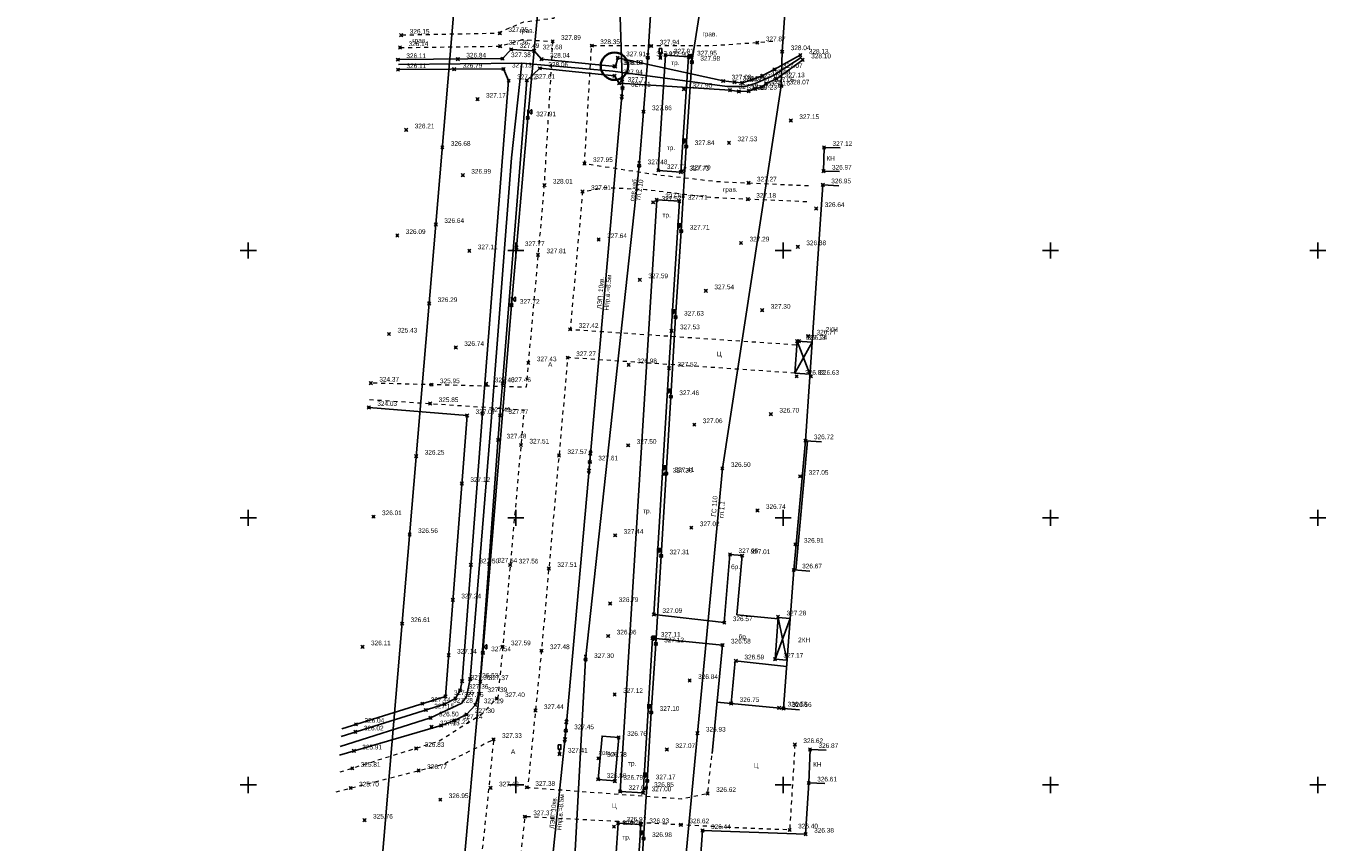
# Model space of a CAD drawing. Header units: metres. Extents: x 707528 to 709248, y 4308395 to 4311045.
# Tile 51 of 104: x 708137 to 708380, y 4309485 to 4309637. Entities that reach past the tile are written whole.
import ezdxf

# ---------------------------------------------------------------- set-up
doc = ezdxf.new("R2010")
doc.units = ezdxf.units.M
doc.header["$LTSCALE"] = 0.5
doc.header["$PDMODE"] = 35
doc.header["$PDSIZE"] = 0.3
doc.linetypes.add('Auto_Street_NotBorder_Line_m1', pattern=[3, 1.5, -1.5])
doc.linetypes.add('ДОРОГИ_СТРОЯЩ', pattern=[9, 8, -1])
for name, color, linetype in [('(001) Сетка', 92, 'Continuous'), ('(004) Точки рельефа', 7, 'Continuous'), ('(007) Здания', 7, 'Continuous'), ('(013) Газ', 30, 'ИК_Газопровод -------г--------'), ('(016) Кабель', 1, 'Continuous'), ('(019) Связь', 3, 'ИК_КАБ_СВЯЗИ'), ('(022) Возд. Линии', 7, 'Continuous'), ('(025) Дорога', 7, 'Continuous'), ('(026) Д_знаки', 7, 'Continuous'), ('(027) Гидрография', 7, 'Continuous'), ('(040) Ограда', 7, 'Continuous')]:
    doc.layers.add(name, color=color, linetype=linetype)
doc.layers.add('AUTO#_ROADS_EXIST_L', color=7, linetype='Continuous', lineweight=15, true_color=0x000000)
doc.styles.add('BM-431', font='txt')
doc.styles.add('D-431', font='txt')
doc.styles.add('P-131', font='txt')
doc.styles.add('S', font='txtwr', dxfattribs={"oblique": 15})
doc.styles.get("Standard").update_dxf_attribs({"font": 'txt.shx'})
doc.linetypes.add('GAZ_VOZDUSH', pattern='A,1,-2,["~",Standard,S=3,R=0,X=-1.5,Y=-1.5],-1,10', length=14)
doc.linetypes.add('ИК_Газопровод -------г--------', pattern='A,9,-0.6,["Г",Standard,S=1.2,R=0,X=0,Y=-0.6],-1.2', length=10.8)
doc.linetypes.add('ИК_КАБ_СВЯЗИ', pattern='A,4,["o",Standard,S=0.5,R=0,X=0,Y=-0.125],4,-2', length=10)
doc.linetypes.add('ИК_Э_КАБ_ВН', pattern='A,8,-2,["<<",Standard,S=1,R=0,X=0,Y=-0.5],8,[">>",Standard,S=1,R=0,X=-1,Y=-0.5],-2', length=20)
doc.linetypes.add('ИК_Э_КАБ_НН', pattern='A,8,-2,["<",Standard,S=1,R=0,X=0,Y=-0.5],8,[">",Standard,S=1,R=0,X=-0.5,Y=-0.5],-2', length=20)
doc.linetypes.add('ОГРАДА_ГЛИН', pattern='A,4,["|",Standard,S=0.8,R=0,X=0,Y=-0.8],0.5,["|",Standard,S=0.8,R=0,X=0,Y=-0.8],3.5', length=8)
doc.linetypes.add('ОГРАДА_М_1М', pattern='A,2.5,["о",Standard,S=1,R=0,X=0,Y=-0.35],0.5,["0",Standard,S=0.5,R=0,X=-0.3,Y=-0.25],2.5', length=5.5)

# ---------------------------------------------------------------- blocks, each defined once
blk = doc.blocks.new('f')
at = {"layer": '(022) Возд. Линии'}
for points in [[(0, 0.25), (0, 1.5)], [(0, 1.4), (0.75, 1.4)]]:
    blk.add_lwpolyline(points, dxfattribs=at)
blk.add_lwpolyline([(0.4875, 0.65), (0.4875, 0.65, 0.41421356), (0.65, 0.8125), (0.65, 1.4), (0.325, 1.4), (0.325, 0.8125, 0.41421356)], format="xyb", close=True, dxfattribs=at)
blk.add_circle((0, 0), 0.25, dxfattribs=at)
blk = doc.blocks.new('I02063')
at = {"linetype": 'Continuous'}
blk.add_lwpolyline([(-0.5, 3.5), (-0.5, 1.8), (0.5, 1.8), (0.5, 3.5)], close=True, dxfattribs=at)
blk.add_lwpolyline([(0.5, 0), (0, 0), (0, 1.8)], dxfattribs=at)
at = {"color": 4, "style": 'S', "oblique": 15}
blk.add_attdef('Z', (1.280972, -0.066143), '', height=2, dxfattribs=at)
blk = doc.blocks.new('*X145')
at = {"color": 0}
for p, q in [((9.5, 5.08), (10.49, 5.08)), ((9.5, 5.07), (10.49, 5.07)), ((9.5, 5.06), (10.49, 5.06)), ((9.5, 5.05), (10.49, 5.05)), ((9.5, 5.04), (10.49, 5.04)), ((9.5, 5.03), (10.49, 5.03)), ((9.5, 5.02), (10.5, 5.02)), ((9.5, 5.01), (10.5, 5.01)), ((9.5, 5), (10.5, 5)), ((9.5, 4.99), (10.5, 4.99)), ((9.5, 4.98), (10.5, 4.98)), ((9.5, 4.97), (10.5, 4.97)), ((9.5, 4.96), (10.49, 4.96)), ((9.5, 4.95), (10.49, 4.95)), ((9.5, 4.94), (10.49, 4.94)), ((9.5, 4.93), (10.49, 4.93)), ((9.5, 4.92), (10.49, 4.92)), ((9.5, 4.91), (10.49, 4.91)), ((9.5, 4.9), (10.49, 4.9)), ((9.51, 5.12), (10.48, 5.12)), ((9.51, 5.11), (10.48, 5.11)), ((9.51, 5.1), (10.48, 5.1)), ((9.51, 5.09), (10.49, 5.09)), ((9.51, 4.89), (10.49, 4.89)), ((9.51, 4.88), (10.48, 4.88)), ((9.51, 4.87), (10.48, 4.87)), ((9.52, 5.16), (10.47, 5.16)), ((9.52, 5.15), (10.47, 5.15)), ((9.52, 5.14), (10.47, 5.14)), ((9.52, 5.13), (10.48, 5.13)), ((9.53, 5.18), (10.46, 5.18)), ((9.53, 5.17), (10.46, 5.17)), ((9.54, 5.2), (10.45, 5.2)), ((9.54, 5.19), (10.46, 5.19)), ((9.55, 5.22), (10.44, 5.22)), ((9.55, 5.21), (10.45, 5.21)), ((9.56, 5.24), (10.43, 5.24)), ((9.56, 5.23), (10.44, 5.23)), ((9.57, 5.26), (10.42, 5.26)), ((9.57, 5.25), (10.43, 5.25)), ((9.58, 5.27), (10.41, 5.27)), ((9.59, 5.29), (10.4, 5.29)), ((9.59, 5.28), (10.41, 5.28)), ((9.6, 5.3), (10.39, 5.3)), ((9.61, 5.31), (10.38, 5.31)), ((9.62, 5.32), (10.37, 5.32)), ((9.63, 5.33), (10.37, 5.33)), ((9.64, 5.34), (10.36, 5.34)), ((9.65, 5.35), (10.35, 5.35)), ((9.66, 5.36), (10.34, 5.36)), ((9.67, 5.37), (10.32, 5.37)), ((9.68, 5.38), (10.31, 5.38)), ((9.69, 5.39), (10.3, 5.39)), ((9.71, 5.4), (10.29, 5.4)), ((9.72, 5.41), (10.27, 5.41)), ((9.74, 5.42), (10.26, 5.42)), ((9.75, 5.43), (10.24, 5.43)), ((9.77, 5.44), (10.22, 5.44)), ((9.79, 5.45), (10.2, 5.45)), ((9.82, 5.46), (10.18, 5.46)), ((9.85, 5.47), (10.15, 5.47)), ((9.88, 5.48), (10.11, 5.48)), ((9.94, 5.49), (10.05, 5.49)), ((9.51, 4.86), (10.48, 4.86)), ((9.52, 4.85), (10.48, 4.85)), ((9.52, 4.84), (10.47, 4.84)), ((9.52, 4.83), (10.47, 4.83)), ((9.53, 4.82), (10.47, 4.82)), ((9.53, 4.81), (10.46, 4.81)), ((9.53, 4.8), (10.46, 4.8)), ((9.54, 4.79), (10.45, 4.79)), ((9.54, 4.78), (10.45, 4.78)), ((9.55, 4.77), (10.44, 4.77)), ((9.55, 4.76), (10.44, 4.76)), ((9.56, 4.75), (10.43, 4.75)), ((9.56, 4.74), (10.43, 4.74)), ((9.57, 4.73), (10.42, 4.73)), ((9.58, 4.72), (10.41, 4.72)), ((9.58, 4.71), (10.41, 4.71)), ((9.59, 4.7), (10.4, 4.7)), ((9.6, 4.69), (10.39, 4.69)), ((9.61, 4.68), (10.39, 4.68)), ((9.61, 4.67), (10.38, 4.67)), ((9.62, 4.66), (10.37, 4.66)), ((9.63, 4.65), (10.36, 4.65)), ((9.64, 4.64), (10.35, 4.64)), ((9.65, 4.63), (10.34, 4.63)), ((9.66, 4.62), (10.33, 4.62)), ((9.67, 4.61), (10.32, 4.61)), ((9.69, 4.6), (10.31, 4.6)), ((9.7, 4.59), (10.29, 4.59)), ((9.71, 4.58), (10.28, 4.58)), ((9.73, 4.57), (10.26, 4.57)), ((9.75, 4.56), (10.25, 4.56)), ((9.76, 4.55), (10.23, 4.55)), ((9.78, 4.54), (10.21, 4.54)), ((9.81, 4.53), (10.18, 4.53)), ((9.83, 4.52), (10.16, 4.52)), ((9.87, 4.51), (10.12, 4.51)), ((9.91, 4.5), (10.08, 4.5))]:
    blk.add_line(p, q, dxfattribs=at)
blk = doc.blocks.new('I01070')
at = {"color": 0}
blk.add_circle((0.05, 0.03), 0.5, dxfattribs=at)
blk.add_blockref('*X145', (-9.95, -4.96), dxfattribs=at)
blk = doc.blocks.new('I0195')
at = {"layer": '(016) Кабель', "color": 0, "linetype": 'ИК_Э_КАБ_ВН'}
for p, q in [((-0.275, 0.74), (0.225, 0.74)), ((-0.025, 0.24), (-0.025, 0.74))]:
    blk.add_line(p, q, dxfattribs=at)
at = {"layer": '(016) Кабель', "color": 0, "linetype": 'ИК_Э_КАБ_ВН', "xscale": 0.5, "yscale": 0.5, "zscale": 0.5}
blk.add_blockref('I01070', (-0.025, -0.01), dxfattribs=at)
blk = doc.blocks.new('strela1')
at = {"layer": '(022) Возд. Линии'}
for p, q in [((-2, 0), (-1.5, 0.25)), ((0, 0), (-2, 0)), ((-2, 0), (-1.5, -0.25)), ((-1.5, 0), (-1, 0.25)), ((-1.5, 0), (-1, -0.25))]:
    blk.add_line(p, q, dxfattribs=at)
blk = doc.blocks.new('strela2')
at = {"layer": '(022) Возд. Линии'}
for p, q in [((0, 0), (2, 0)), ((1.5, 0), (1, 0.25)), ((1.5, 0), (1, -0.25)), ((2, 0), (1.5, 0.25)), ((2, 0), (1.5, -0.25))]:
    blk.add_line(p, q, dxfattribs=at)
blk = doc.blocks.new('STOLB')
at = {"layer": '(022) Возд. Линии'}
blk.add_circle((0, 0), 0.25, dxfattribs=at)
blk = doc.blocks.new('U1111')
for p, q in [((0, 0.05), (0.1, 0.05)), ((0, -0.05), (0, 0.05)), ((0.1, 0.45), (0.1, 2.95)), ((0.1, 2.2), (0.85, 2.2)), ((0.1, 0.05), (0.1, -0.05)), ((1.28934, 2.95), (0.85, 2.51066)), ((0.85, 2.51066), (0.85, 1.88934)), ((0.85, 1.88934), (1.28934, 1.45)), ((1.6, 2.95), (1.28934, 2.95)), ((1.28934, 1.45), (1.6, 1.45)), ((1.6, 2.95), (1.6, 1.45)), ((0.1, -0.05), (0, -0.05))]:
    blk.add_line(p, q)
blk.add_lwpolyline([(0.55, 0), (0.3, 0.433013), (-0.2, 0.433013), (-0.45, 0), (-0.2, -0.433013), (0.3, -0.433013)], close=True)
at = {"color": 4, "style": 'S', "oblique": 15}
blk.add_attdef('Z', (1.142936, -1.391276), '', height=2, dxfattribs=at)
blk = doc.blocks.new('Setka')
at = {"layer": '(001) Сетка'}
for p, q in [((-1.5, 0), (1.5, 0)), ((0, 1.5), (0, -1.5))]:
    blk.add_line(p, q, dxfattribs=at)

msp = doc.modelspace()

# ---------------------------------------------------------------- linework, layer by layer
at = {"layer": '(007) Здания', "flags": 128}
for points, elevation in [([(708289.11, 4309614.44), (708286.11, 4309614.5), (708286.01, 4309610.07), (708289.01, 4309610.01)], 326.68), ([(708288.87, 4309607.3), (708285.87, 4309607.51), (708282.64, 4309559.64), (708285.63, 4309559.43)], 326.26), ([(708280.64, 4309572.28), (708283.88, 4309578.05)], 326.26), ([(708281.08, 4309578.26), (708283.48, 4309572.07)], 326.26), ([(708283.42, 4309535.24), (708280.43, 4309535.46), (708278.51, 4309509.55), (708281.5, 4309509.32)], 326.26), ([(708277.51, 4309526.56), (708279.18, 4309518.59)], 326.26), ([(708276.94, 4309518.76), (708279.76, 4309526.39)], 326.26), ([(708286.48, 4309501.76), (708283.49, 4309501.87), (708283.24, 4309495.61), (708286.24, 4309495.49)], 326.28)]:
    msp.add_lwpolyline(points, dxfattribs=dict(at, elevation=elevation))
at = {"layer": '(007) Здания', "elevation": 326.26}
for points in [[(708283.88, 4309578.05), (708281.08, 4309578.26), (708280.64, 4309572.28), (708283.48, 4309572.07)], [(708279.18, 4309518.59), (708276.94, 4309518.76), (708277.51, 4309526.56), (708279.76, 4309526.39)]]:
    msp.add_lwpolyline(points, dxfattribs=at)
at = {"layer": '(013) Газ', "linetype": 'GAZ_VOZDUSH', "elevation": 324.82, "flags": 128}
msp.add_lwpolyline([(708165.17, 4309921.81), (708237.06, 4309914.63), (708237.8, 4309906.21), (708237.95, 4309892.64), (708271.63, 4309889.79), (708271.63, 4309889.79), (708293.17, 4309888.33), (708284.48, 4309721.93), (708278.28, 4309632.42), (708278.09, 4309626), (708267.1, 4309554.46), (708203.29, 4308878.05), (708188.65, 4308618.68), (708188.65, 4308585.68)], dxfattribs=at)
at = {"layer": '(016) Кабель', "linetype": 'ИК_Э_КАБ_НН', "flags": 128}
for points, elevation in [([(708148.16, 4308651.7), (708151.5, 4308692.41), (708155.95, 4308744.12), (708160.09, 4308792.08), (708165.82, 4308866.03), (708169.05, 4308905.96), (708172.4, 4308947.61), (708175.76, 4308988.14), (708178.98, 4309025.59), (708182.2, 4309063.2), (708185.81, 4309103.87), (708189.13, 4309144.32), (708192.28, 4309183.21), (708195.86, 4309224.8), (708198.74, 4309260.8), (708202.87, 4309309.74), (708206.45, 4309354.35), (708209.62, 4309392.71), (708214, 4309431.24), (708217.89, 4309470.55), (708222.29, 4309519.97), (708227.65, 4309584.99), (708230.7, 4309620.04), (708233.6, 4309650.66), (708236.61, 4309686.64), (708239.92, 4309725.26), (708242.96, 4309758.87), (708245.88, 4309791.49), (708249.04, 4309830.22), (708251.64, 4309862.09), (708254.55, 4309895.44), (708258.53, 4309939.87), (708262.1, 4309983.75), (708265.01, 4310017.02), (708267.69, 4310050.03), (708270.44, 4310083.37), (708274.29, 4310124.62), (708277.62, 4310164.75), (708280.24, 4310192.85), (708282.13, 4310214.07), (708285.19, 4310249.54), (708287.52, 4310279.26), (708289.72, 4310303.87), (708292.58, 4310337.27), (708295.61, 4310373.42), (708298.17, 4310403.78), (708301.1, 4310436.1), (708303.91, 4310468.22), (708306.25, 4310494.56), (708309.27, 4310529.23), (708312.33, 4310564.7), (708314.66, 4310594.42), (708316.85, 4310619.03), (708319.71, 4310652.44), (708322.75, 4310688.58), (708325.31, 4310718.94), (708328.24, 4310751.26), (708331.05, 4310783.38), (708331.61, 4310789.72)], 325.65), ([(708249.98, 4309448.25), (708250.82, 4309461.23), (708251.56, 4309472.59), (708252.37, 4309485.22), (708253.05, 4309496.01), (708253.79, 4309508.81), (708254.64, 4309521.64), (708255.64, 4309538.1), (708256.6, 4309553.52), (708257.47, 4309567.87), (708258.35, 4309582.75), (708259.41, 4309598.84), (708260.34, 4309614.66), (708261.4, 4309630.44), (708264.54, 4309650.76), (708266.18, 4309665.81), (708267.36, 4309680.25), (708268.37, 4309695.79), (708269.84, 4309708.97), (708271.83, 4309722.11), (708273.67, 4309736.3), (708275.51, 4309750.06), (708277.38, 4309764.17), (708281.75, 4309793.37), (708283.6, 4309807.83), (708285.41, 4309822.08), (708287.07, 4309840.64), (708288.45, 4309855.73), (708289.84, 4309870.63), (708291.18, 4309885.31), (708292.54, 4309900.56), (708294.03, 4309916.06), (708295.51, 4309930.43), (708296.08, 4309944.84), (708297.37, 4309960.08), (708298.66, 4309975.43), (708299.85, 4309990.43), (708301.08, 4310005.49), (708302.33, 4310020.38), (708303.54, 4310035.46), (708306.01, 4310065.8), (708308.44, 4310096.04), (708310.93, 4310126.29), (708314.82, 4310172.2), (708316.07, 4310188.57), (708317.42, 4310204.65), (708318.74, 4310219.74), (708320, 4310234.38), (708321.35, 4310251.4), (708322.65, 4310267.03), (708323.92, 4310281.67), (708325.2, 4310294.86), (708326.52, 4310309.66), (708327.98, 4310325.44), (708329.16, 4310339.64), (708330.36, 4310354.66), (708331.56, 4310369.68), (708332.68, 4310383.86), (708333.9, 4310399.49), (708335.11, 4310414.63), (708336.22, 4310429.52), (708337.47, 4310444.6), (708338.55, 4310458.92), (708339.66, 4310474.15), (708340.94, 4310489.46), (708342.08, 4310504.5), (708343.18, 4310519.21), (708344.31, 4310533.97), (708345.45, 4310549.01), (708346.64, 4310563.7), (708347.81, 4310578.67), (708349.63, 4310594.21), (708351.15, 4310608.62), (708352.72, 4310623.44), (708355.71, 4310653.82), (708356.97, 4310668.51), (708358.29, 4310683.34), (708359.52, 4310698.1), (708360.79, 4310713.24), (708362.12, 4310728.19), (708363.03, 4310739.63), (708364.29, 4310753.04), (708365.8, 4310768.68), (708367.15, 4310784.56)], 326.6)]:
    msp.add_lwpolyline(points, dxfattribs=dict(at, elevation=elevation))
at = {"layer": '(019) Связь', "flags": 128}
for points, elevation in [([(708317.15, 4310791), (708301.02, 4310609.69), (708256.74, 4310111.97), (708241.57, 4309932.29), (708189.21, 4309312.33), (708166.33, 4308981.07), (708160.32, 4308915.54), (708146.62, 4308758.23), (708137.03, 4308632.5), (708137.03, 4308632.5), (708137.03, 4308632.5), (708136.9, 4308567.22), (708136.89, 4308563.9)], 324.52), ([(708153.01, 4308571.82), (708156.99, 4308609.51), (708156.99, 4308609.51), (708174.15, 4308666.96), (708174.32, 4308670.73), (708195.36, 4308919.93), (708204.07, 4309029.86), (708218.91, 4309205.25), (708226.16, 4309224.91), (708236.6, 4309425.45), (708237.56, 4309445.94), (708241.53, 4309518.71), (708251.54, 4309611.08), (708253.16, 4309631.29), (708257.43, 4309700.42), (708258.88, 4309712.26), (708269.33, 4309836.62), (708270.39, 4309849.38), (708278.27, 4309932.28), (708280.62, 4309944.7), (708295.32, 4310108.26), (708303.77, 4310173.62), (708303.35, 4310191.01), (708305.19, 4310238.89), (708306.7, 4310249.89), (708308.61, 4310273.09), (708309.89, 4310281.81), (708320.55, 4310401.57), (708321.59, 4310412.94), (708336.89, 4310582.46), (708345.29, 4310694.49), (708346.98, 4310695.56), (708355.08, 4310696.93), (708358.13, 4310696.44)], 325.43)]:
    msp.add_lwpolyline(points, dxfattribs=dict(at, elevation=elevation))
at = {"layer": '(022) Возд. Линии', "elevation": -1.94, "flags": 128}
msp.add_lwpolyline([(708173.51, 4308716.07), (708180.43, 4308788.09), (708187.56, 4308888.99), (708190.62, 4308921.47), (708195.78, 4308976.19), (708203.64, 4309069.96), (708211.44, 4309164.29), (708218.6, 4309250.65), (708219.25, 4309256.07), (708222.24, 4309295.89), (708225.83, 4309339.6), (708227.55, 4309406.95), (708237.81, 4309505.38), (708242.3, 4309555.66), (708248.42, 4309625.62), (708247.86, 4309642.82), (708220.32, 4309644.94)], dxfattribs=at)
at = {"layer": '(025) Дорога', "flags": 128}
for points, elevation in [([(708255.12, 4309610.21), (708259.34, 4309609.89), (708260.79, 4309631.42), (708256.47, 4309631.79), (708255.12, 4309610.21)], 327.43), ([(708254.28, 4309527.13), (708257.11, 4309573.21), (708259.06, 4309604.44), (708254.82, 4309604.69), (708247.97, 4309494.01), (708252.28, 4309493.77), (708254.01, 4309522.67), (708267.13, 4309521.41), (708265.18, 4309501.11)], 326.79), ([(708254.3, 4309527.13), (708267.46, 4309525.6), (708268.52, 4309538.34), (708270.78, 4309538.14), (708269.81, 4309527.09), (708277.5, 4309526.34)], 326.79), ([(708268.74, 4309510.48), (708269.5, 4309518.46), (708279.09, 4309517.38)], 326.26), ([(708278.51, 4309509.55), (708266.1, 4309510.74)], 326.26), ([(708244.55, 4309442.7), (708248.96, 4309442.69), (708251.85, 4309487.81), (708247.59, 4309488.09), (708244.55, 4309442.7)], 326.56)]:
    msp.add_lwpolyline(points, dxfattribs=dict(at, elevation=elevation))
at = {"layer": '(027) Гидрография', "color": 4}
for points, elevation in [([(708281.85, 4309631.34), (708276.67, 4309627.97), (708273.21, 4309626.44), (708271.35, 4309625.91), (708268.02, 4309625.91), (708246.6, 4309628.77), (708229.57, 4309630.27), (708227.68, 4309612.57), (708223.89, 4309563.21), (708219.92, 4309515.01), (708219.28, 4309511.79), (708218.38, 4309510.52), (708212.51, 4309507.78), (708195.63, 4309502.45)], -0.3), ([(708206.53, 4309630.02), (708229.57, 4309630.27)], 325.65)]:
    msp.add_lwpolyline(points, dxfattribs=dict(at, elevation=elevation))
at = {"layer": '(027) Гидрография'}
for points, elevation in [([(708206.62, 4309630.93), (708225.99, 4309631.11), (708227.59, 4309632.83), (708231.89, 4309632.57), (708233.29, 4309631.01), (708247.09, 4309629.64), (708247.53, 4309631.26), (708267.23, 4309626.94), (708269.35, 4309626.73), (708270.79, 4309626.59), (708272.51, 4309627.11), (708274.55, 4309627.87), (708276.81, 4309629.09), (708281.67, 4309631.76)], 326.86), ([(708282.12, 4309630.88), (708277.21, 4309627.34), (708275.27, 4309626.46), (708274.47, 4309625.8), (708273.27, 4309625.45), (708272.01, 4309625.03), (708270.17, 4309624.97), (708268.53, 4309625.21), (708247.81, 4309626.51), (708246.94, 4309627.9), (708232.98, 4309629.3), (708230.53, 4309627.05), (708226.01, 4309570.32), (708225.51, 4309564.38), (708221.84, 4309514.57), (708221.59, 4309512.32), (708220.91, 4309510.24), (708219.24, 4309508.42), (708216.98, 4309507.31), (708214.5, 4309506.35), (708195.48, 4309500.82)], 327.8), ([(708195.79, 4309504.32), (708215.15, 4309510.35), (708217.17, 4309511.44), (708218.06, 4309512.94), (708218.43, 4309514.65), (708222.22, 4309564.71), (708222.22, 4309564.71), (708227.13, 4309627), (708226.16, 4309629.18), (708206.44, 4309629.06)], 326.86)]:
    msp.add_lwpolyline(points, dxfattribs=dict(at, elevation=elevation))
at = {"layer": '(027) Гидрография', "color": 0, "linetype": 'ByBlock', "elevation": 326.47}
msp.add_lwpolyline([(708247.71, 4309504.12), (708247, 4309496.01), (708243.89, 4309496.28), (708244.59, 4309504.39)], close=True, dxfattribs=at)
at = {"layer": '(040) Ограда', "linetype": 'ОГРАДА_М_1М', "flags": 128}
for points, elevation in [([(708195.92, 4309505.75), (708215.31, 4309511.8), (708219.36, 4309564.35), (708200.98, 4309565.86)], 327.14), ([(708272.82, 4309458.89), (708261.35, 4309457.79), (708263.39, 4309486.71), (708282.67, 4309486.03), (708283.24, 4309495.61)], 326.28)]:
    msp.add_lwpolyline(points, dxfattribs=dict(at, elevation=elevation))
at = {"layer": '(040) Ограда', "linetype": 'ОГРАДА_ГЛИН', "elevation": 326.26, "flags": 128}
msp.add_lwpolyline([(708280.43, 4309535.46), (708282.64, 4309559.64)], dxfattribs=at)
at = {"layer": '(040) Ограда', "elevation": 326.26, "flags": 128}
msp.add_lwpolyline([(708280.83, 4309535.43), (708283.03, 4309559.6)], dxfattribs=at)
at = {"color": 2, "lineweight": 35}
msp.add_circle((708246.92, 4309629.69, 327.8), 2.57, dxfattribs=at)
at = {"color": 0, "linetype": 'ByBlock', "lineweight": -2, "transparency": 16777216}
for p in [(708225.49, 4309635.84, 327.35), (708206.83, 4309633.18, 326.14), (708207.05, 4309635.49, 326.15), (708225.54, 4309633.44, 327.36), (708235.36, 4309634.35, 327.89), (708242.67, 4309633.54, 328.35), (708253.79, 4309633.48, 327.94), (708273.63, 4309634.09, 327.87), (708206.42, 4309630.92, 326.11), (708217.63, 4309631.03, 326.84), (708225.99, 4309631.11, 327.38), (708227.59, 4309632.83, 327.49), (708231.89, 4309632.57, 327.68), (708233.29, 4309631.01, 328.04), (708247.53, 4309631.26, 327.91), (708253.16, 4309631.29, 327.97), (708255.5, 4309631.25, 327.9), (708256.47, 4309631.79, 327.91), (708260.79, 4309631.42, 327.95), (708278.28, 4309632.42, 328.04), (708281.67, 4309631.76, 328.13), (708282.12, 4309630.88, 328.1), (708206.44, 4309629.06, 326.11), (708216.93, 4309629.13, 326.79), (708226.16, 4309629.18, 327.13), (708232.98, 4309629.3, 328.06), (708246.92, 4309629.69, 328.1), (708247.09, 4309629.64, 328.04), (708261.4, 4309630.44, 327.98), (708276.81, 4309629.09, 327.07), (708227.13, 4309627, 327.22), (708230.53, 4309627.05, 327.61), (708246.94, 4309627.9, 327.94), (708247.81, 4309626.51, 327.71), (708267.23, 4309626.94, 327.08), (708269.35, 4309626.73, 327.07), (708270.79, 4309626.59, 327.07), (708272.51, 4309627.11, 327.1), (708274.47, 4309625.8, 327.16), (708274.55, 4309627.87, 327.08), (708275.27, 4309626.46, 327.05), (708277.21, 4309627.34, 327.13), (708278.09, 4309626, 328.07), (708221.32, 4309623.52, 327.17), (708248.42, 4309625.62, 327.91), (708259.91, 4309625.4, 327.9), (708268.53, 4309625.21, 327.18), (708270.17, 4309624.97, 327.16), (708272.01, 4309625.03, 327.23), (708273.27, 4309625.45, 327.15), (708252.35, 4309621.19, 327.86), (708230.7, 4309620.04, 327.91), (708279.9, 4309619.53, 327.15), (708207.98, 4309617.78, 326.21), (708214.73, 4309614.52, 326.68), (708260.34, 4309614.66, 327.84), (708268.34, 4309615.38, 327.53), (708286.11, 4309614.5, 327.12), (708241.32, 4309611.48, 327.95), (708218.57, 4309609.3, 326.99), (708251.54, 4309611.08, 327.48), (708255.12, 4309610.21, 327.73), (708259.34, 4309609.89, 327.73), (708259.61, 4309610.07, 327.7), (708286.01, 4309610.07, 326.97), (708233.82, 4309607.46, 328.01), (708271.98, 4309607.86, 327.27), (708285.87, 4309607.51, 326.95), (708240.96, 4309606.24, 327.91), (708254.16, 4309604.24, 327.57), (708254.82, 4309604.69, 327.68), (708259.06, 4309604.44, 327.71), (708271.85, 4309604.81, 327.18), (708284.65, 4309603.06, 326.64), (708213.52, 4309600.09, 326.64), (708206.32, 4309598.04, 326.09), (708243.97, 4309597.27, 327.64), (708259.41, 4309598.84, 327.71), (708270.59, 4309596.63, 327.29), (708219.78, 4309595.17, 327.11), (708228.59, 4309595.77, 327.77), (708232.62, 4309594.42, 327.81), (708281.21, 4309595.92, 326.88), (708251.65, 4309589.75, 327.59), (708264.01, 4309587.69, 327.54), (708212.27, 4309585.29, 326.29), (708227.65, 4309584.99, 327.72), (708258.35, 4309582.75, 327.63), (708274.55, 4309584.05, 327.3), (708238.65, 4309580.47, 327.42), (708257.6, 4309580.2, 327.53), (708204.76, 4309579.59, 325.43), (708281.08, 4309578.26, 327.13), (708281.4, 4309578.24, 326.74), (708283.12, 4309579.22, 326.77), (708217.24, 4309577.08, 326.74), (708238.18, 4309575.18, 327.27), (708230.81, 4309574.22, 327.43), (708249.58, 4309573.84, 326.98), (708257.11, 4309573.21, 327.52), (708201.36, 4309570.41, 324.37), (708212.7, 4309570.11, 325.95), (708222.96, 4309570.28, 327.4), (708226.01, 4309570.32, 327.46), (708280.99, 4309571.68, 326.82), (708283.65, 4309571.68, 326.63), (708257.47, 4309567.87, 327.46), (708200.98, 4309565.86, 324.03), (708212.46, 4309566.59, 325.85), (708219.36, 4309564.35, 327.07), (708222.22, 4309564.71, 327.49), (708225.51, 4309564.38, 327.47), (708261.85, 4309562.64, 327.06), (708276.17, 4309564.6, 326.7), (708225.17, 4309559.78, 327.48), (708229.44, 4309558.83, 327.51), (708249.49, 4309558.78, 327.5), (708282.64, 4309559.64, 326.72), (708209.85, 4309556.75, 326.25), (708236.54, 4309556.87, 327.57), (708242.3, 4309555.66, 327.61), (708256.22, 4309553.38, 327.3), (708256.6, 4309553.52, 327.41), (708267.1, 4309554.46, 326.5), (708281.65, 4309552.98, 327.05), (708218.38, 4309551.65, 327.12), (708273.65, 4309546.59, 326.74), (708201.87, 4309545.43, 326.01), (708261.3, 4309543.37, 327.02), (708208.62, 4309542.1, 326.56), (708247.05, 4309541.94, 327.44), (708268.52, 4309538.34, 327.06), (708280.76, 4309540.26, 326.91), (708220.08, 4309536.4, 327.5), (708223.46, 4309536.56, 327.54), (708227.42, 4309536.38, 327.56), (708255.64, 4309538.1, 327.31), (708270.78, 4309538.14, 327.01), (708234.65, 4309535.73, 327.51), (708280.43, 4309535.46, 326.67), (708216.7, 4309529.86, 327.24), (708246.12, 4309529.17, 326.79), (708254.3, 4309527.13, 327.09), (708277.5, 4309526.67, 327.28), (708207.21, 4309525.41, 326.61), (708267.46, 4309525.6, 326.57), (708245.76, 4309523.1, 326.96), (708254.01, 4309522.67, 327.11), (708254.64, 4309521.64, 327.12), (708267.13, 4309521.41, 326.58), (708199.82, 4309521.08, 326.11), (708215.91, 4309519.53, 327.14), (708222.29, 4309519.97, 327.54), (708225.98, 4309521.09, 327.59), (708233.27, 4309520.36, 327.48), (708241.53, 4309518.71, 327.3), (708269.63, 4309518.44, 326.59), (708276.94, 4309518.76, 327.17), (708218.43, 4309514.65, 327.3), (708219.92, 4309515.01, 326.53), (708221.84, 4309514.57, 327.37), (708260.99, 4309514.78, 326.84), (708215.31, 4309511.8, 327.56), (708218.06, 4309512.94, 327.36), (708221.59, 4309512.32, 327.39), (708246.96, 4309512.17, 327.12), (708210.99, 4309510.45, 327.44), (708211.64, 4309509.25, 327.15), (708215.15, 4309510.35, 327.28), (708217.17, 4309511.44, 327.35), (708220.91, 4309510.24, 327.29), (708224.89, 4309511.4, 327.4), (708232.14, 4309509.15, 327.44), (708268.74, 4309510.48, 326.75), (708277.7, 4309509.65, 326.58), (708278.51, 4309509.55, 326.56), (708212.51, 4309507.78, 326.5), (708216.98, 4309507.31, 327.24), (708219.24, 4309508.42, 327.3), (708253.79, 4309508.81, 327.1), (708198.47, 4309505.16, 326.02), (708198.59, 4309506.58, 326.04), (708212.71, 4309506.11, 327.15), (708214.5, 4309506.35, 327.22), (708237.81, 4309505.38, 327.45), (708262.43, 4309504.94, 326.93), (708209.83, 4309502.07, 326.83), (708224.32, 4309503.77, 327.33), (708247.71, 4309504.12, 326.76), (708256.73, 4309501.86, 327.07), (708280.66, 4309502.79, 326.62), (708283.49, 4309501.87, 326.87), (708198.17, 4309501.6, 325.91), (708236.65, 4309501.01, 327.41), (708243.94, 4309500.21, 326.78), (708197.9, 4309498.35, 325.81), (708210.3, 4309497.93, 326.77), (708197.59, 4309494.66, 325.7), (708223.76, 4309494.69, 327.42), (708230.53, 4309494.79, 327.38), (708243.89, 4309496.28, 326.8), (708247, 4309495.93, 326.79), (708252.73, 4309494.59, 326.85), (708253.05, 4309496.01, 327.17), (708283.24, 4309495.61, 326.61), (708214.35, 4309492.49, 326.95), (708247.97, 4309494.01, 327.09), (708252.28, 4309493.77, 327), (708264.35, 4309493.65, 326.62), (708200.2, 4309488.64, 325.76), (708230.15, 4309489.3, 327.37), (708246.83, 4309487.44, 326.79), (708247.59, 4309488.09, 326.97), (708251.85, 4309487.81, 326.93), (708259.33, 4309487.77, 326.62), (708252.37, 4309485.22, 326.98), (708263.39, 4309486.71, 326.44), (708279.68, 4309486.82, 326.4), (708282.67, 4309486.03, 326.38)]:
    msp.add_point(p, dxfattribs=at)
at = {"layer": 'AUTO#_ROADS_EXIST_L', "linetype": 'Auto_Street_NotBorder_Line_m1', "lineweight": 15, "elevation": -0.3, "flags": 128}
for points in [[(708209.71, 4309664.94), (708225.19, 4309660.94), (708237.39, 4309656.39), (708235.65, 4309639.29), (708235.61, 4309638.65), (708229.9, 4309637.91), (708224.9, 4309635.83), (708207.05, 4309635.49)], [(708206.83, 4309633.18), (708225.54, 4309633.44), (708229.68, 4309634.68), (708235.36, 4309634.35), (708233.73, 4309606.78), (708230.4, 4309569.64), (708201.36, 4309570.41)], [(708276.56, 4309634.29), (708265.01, 4309633.48), (708242.57, 4309633.48), (708241.27, 4309611.49), (708254.68, 4309609.44), (708266.24, 4309608.12), (708283.87, 4309607.33)], [(708282.92, 4309604.32), (708264.89, 4309605.11), (708252.78, 4309606.58), (708245.23, 4309606.96), (708240.95, 4309606.17), (708238.65, 4309580.47), (708281.12, 4309577.58)], [(708280.64, 4309572.28), (708238.18, 4309575.18), (708233.27, 4309520.36), (708230.7, 4309494.77), (708259.42, 4309492.65), (708264.35, 4309493.65), (708265.18, 4309501.11)], [(708201.11, 4309567.35), (708230.02, 4309565.41), (708226.05, 4309521.05), (708225.11, 4309511.64), (708222.16, 4309508.51), (708214.15, 4309503.42), (708195.19, 4309497.5)], [(708194.87, 4309493.97), (708214.8, 4309499.08), (708224.32, 4309503.77), (708222.94, 4309490.06), (708220.59, 4309468.35), (708214.71, 4309467.34), (708191.96, 4309462.45)], [(708280.66, 4309502.79), (708279.68, 4309486.82), (708269.22, 4309487.25), (708230.15, 4309489.3), (708226.29, 4309453.69), (708228.51, 4309448.59), (708231.13, 4309444.92), (708234.16, 4309441.63), (708237.22, 4309439.62), (708240.35, 4309438.58), (708244.24, 4309438.45), (708269.11, 4309441.3), (708267.9, 4309458.78)]]:
    msp.add_lwpolyline(points, dxfattribs=at)

# ---------------------------------------------------------------- block references
at = {"layer": '(001) Сетка'}
for p in [(708178.46, 4309595.23), (708228.46, 4309595.23), (708278.46, 4309595.23), (708328.46, 4309595.23), (708378.46, 4309595.23), (708178.46, 4309545.23), (708228.46, 4309545.23), (708278.46, 4309545.23), (708328.46, 4309545.23), (708378.46, 4309545.23), (708178.46, 4309495.23), (708228.46, 4309495.23), (708278.46, 4309495.23), (708328.46, 4309495.23), (708378.46, 4309495.23)]:
    msp.add_blockref('Setka', p, dxfattribs=at)
at = {"layer": '(019) Связь', "color": 0}
for p in [(708253.16, 4309631.28, 325.43), (708251.54, 4309611.06, 325.43), (708241.53, 4309518.69, 325.43)]:
    msp.add_blockref('I0195', p, dxfattribs=at)
at = {"layer": '(022) Возд. Линии', "xscale": -1}
for p in [(708261.4, 4309630.44, 327.69), (708260.34, 4309614.66, 327.55), (708259.41, 4309598.84, 327.42), (708258.35, 4309582.75, 327.33), (708257.47, 4309567.87, 327.17), (708256.6, 4309553.52, 327.12), (708255.64, 4309538.1, 327.01), (708254.64, 4309521.64, 326.82), (708253.79, 4309508.81, 326.81), (708253.05, 4309496.01, 326.87), (708252.37, 4309485.22, 326.68)]:
    msp.add_blockref('f', p, dxfattribs=at)
at = {"layer": '(022) Возд. Линии'}
for name, p, rotation in [('strela1', (708248.41, 4309625.87, -1.94), 272.2003039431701), ('strela2', (708248.4, 4309625.37, -1.94), 264.9996906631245), ('strela2', (708242.32, 4309555.91, -1.94), 84.99969066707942), ('strela1', (708242.28, 4309555.41, -1.94), 84.99969066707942), ('strela2', (708237.83, 4309505.63, -1.94), 84.88973870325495), ('strela1', (708237.78, 4309505.13, -1.94), 84.88973870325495)]:
    msp.add_blockref(name, p, dxfattribs=dict(at, rotation=rotation))
for p in [(708248.42, 4309625.62, -1.94), (708242.3, 4309555.66, -1.94), (708237.81, 4309505.38, -1.94)]:
    msp.add_blockref('STOLB', p, dxfattribs=at)
at = {"layer": '(022) Возд. Линии', "xscale": 0.5, "yscale": 0.5, "zscale": 0.5}
for p in [(708230.67, 4309620.04, 325.65), (708227.62, 4309584.99, 325.65), (708222.26, 4309519.97, 325.65)]:
    msp.add_blockref('U1111', p, dxfattribs=at)
at = {"layer": '(026) Д_знаки', "xscale": 0.5, "yscale": 0.5, "zscale": 0.5}
for p in [(708255.5, 4309631.25, 327.6), (708236.65, 4309501.01, 327.12)]:
    msp.add_blockref('I02063', p, dxfattribs=at)

# ---------------------------------------------------------------- texts
at = {"layer": '(004) Точки рельефа', "style": 'D-431'}
for s, p in [('326.15', (708208.64, 4309635.78, 326.15)), ('327.35', (708227.08, 4309636.12, 327.35)), ('326.14', (708208.42, 4309633.46, 326.14)), ('327.36', (708227.13, 4309633.73, 327.36)), ('327.49', (708229.18, 4309633.12, 327.49)), ('327.68', (708233.48, 4309632.85, 327.68)), ('327.89', (708236.94, 4309634.63, 327.89)), ('328.35', (708244.25, 4309633.83, 328.35)), ('327.94', (708255.38, 4309633.76, 327.94)), ('327.87', (708275.22, 4309634.37, 327.87)), ('328.04', (708279.87, 4309632.7, 328.04)), ('326.11', (708208.01, 4309631.21, 326.11)), ('326.84', (708219.22, 4309631.32, 326.84)), ('327.38', (708227.58, 4309631.39, 327.38)), ('328.04', (708234.87, 4309631.3, 328.04)), ('327.91', (708249.11, 4309631.55, 327.91)), ('327.97', (708254.75, 4309631.58, 327.97)), ('327.90', (708257.08, 4309631.53, 327.9)), ('327.91', (708258.06, 4309632.08, 327.91)), ('327.95', (708262.37, 4309631.71, 327.95)), ('327.98', (708262.98, 4309630.73, 327.98)), ('328.13', (708283.26, 4309632.05, 328.13)), ('328.10', (708283.71, 4309631.17, 328.1)), ('326.11', (708208.03, 4309629.34, 326.11)), ('326.79', (708218.52, 4309629.41, 326.79)), ('327.13', (708227.75, 4309629.46, 327.13)), ('328.06', (708234.56, 4309629.59, 328.06)), ('328.10', (708248.5, 4309629.97, 328.1)), ('327.94', (708248.52, 4309628.18, 327.94)), ('328.04', (708248.68, 4309629.92, 328.04)), ('327.08', (708276.14, 4309628.16, 327.08)), ('327.07', (708278.39, 4309629.37, 327.07)), ('327.22', (708228.72, 4309627.27, 327.22)), ('327.61', (708232.12, 4309627.34, 327.61)), ('327.71', (708249.39, 4309626.79, 327.71)), ('327.91', (708250.01, 4309625.9, 327.91)), ('327.90', (708261.5, 4309625.68, 327.9)), ('327.08', (708268.82, 4309627.22, 327.08)), ('327.18', (708270.12, 4309625.5, 327.18)), ('327.07', (708270.94, 4309627.01, 327.07)), ('327.16', (708271.76, 4309625.26, 327.16)), ('327.07', (708272.37, 4309626.87, 327.07)), ('327.23', (708273.6, 4309625.31, 327.23)), ('327.10', (708274.1, 4309627.39, 327.1)), ('327.15', (708274.86, 4309625.73, 327.15)), ('327.16', (708276.06, 4309626.09, 327.16)), ('327.05', (708276.86, 4309626.74, 327.05)), ('327.13', (708278.8, 4309627.62, 327.13)), ('328.07', (708279.67, 4309626.29, 328.07)), ('327.17', (708222.91, 4309623.8, 327.17)), ('327.86', (708253.94, 4309621.47, 327.86)), ('326.21', (708209.57, 4309618.07, 326.21)), ('327.91', (708232.29, 4309620.32, 327.91)), ('327.15', (708281.49, 4309619.81, 327.15)), ('327.53', (708269.93, 4309615.66, 327.53)), ('326.68', (708216.32, 4309614.8, 326.68)), ('327.84', (708261.92, 4309614.94, 327.84)), ('327.12', (708287.69, 4309614.78, 327.12)), ('327.95', (708242.91, 4309611.77, 327.95)), ('327.48', (708253.13, 4309611.36, 327.48)), ('326.99', (708220.15, 4309609.59, 326.99)), ('327.73', (708256.71, 4309610.49, 327.73)), ('327.73', (708260.93, 4309610.17, 327.73)), ('327.70', (708261.2, 4309610.36, 327.7)), ('326.97', (708287.59, 4309610.36, 326.97)), ('328.01', (708235.4, 4309607.74, 328.01)), ('327.91', (708242.55, 4309606.53, 327.91)), ('327.27', (708273.57, 4309608.14, 327.27)), ('326.95', (708287.46, 4309607.79, 326.95)), ('327.57', (708255.75, 4309604.52, 327.57)), ('327.68', (708256.41, 4309604.98, 327.68)), ('327.71', (708260.64, 4309604.72, 327.71)), ('327.18', (708273.43, 4309605.09, 327.18)), ('326.64', (708286.24, 4309603.35, 326.64)), ('326.64', (708215.1, 4309600.38, 326.64)), ('327.71', (708261, 4309599.12, 327.71)), ('326.09', (708207.9, 4309598.32, 326.09)), ('327.77', (708230.17, 4309596.05, 327.77)), ('327.64', (708245.56, 4309597.55, 327.64)), ('327.29', (708272.18, 4309596.92, 327.29)), ('326.88', (708282.79, 4309596.21, 326.88)), ('327.11', (708221.36, 4309595.45, 327.11)), ('327.81', (708234.21, 4309594.7, 327.81)), ('327.59', (708253.24, 4309590.03, 327.59)), ('327.54', (708265.6, 4309587.97, 327.54)), ('326.29', (708213.85, 4309585.58, 326.29)), ('327.72', (708229.23, 4309585.26, 327.72)), ('327.30', (708276.14, 4309584.33, 327.3)), ('327.63', (708259.94, 4309583.03, 327.63)), ('325.43', (708206.35, 4309579.87, 325.43)), ('327.42', (708240.24, 4309580.75, 327.42)), ('327.53', (708259.18, 4309580.49, 327.53)), ('326.77', (708284.7, 4309579.5, 326.77)), ('326.74', (708218.83, 4309577.37, 326.74)), ('327.13', (708282.67, 4309578.54, 327.13)), ('326.74', (708282.99, 4309578.53, 326.74)), ('327.43', (708232.4, 4309574.5, 327.43)), ('327.27', (708239.76, 4309575.46, 327.27)), ('326.98', (708251.16, 4309574.13, 326.98)), ('327.52', (708258.7, 4309573.49, 327.52)), ('326.82', (708282.57, 4309571.97, 326.82)), ('326.63', (708285.23, 4309571.96, 326.63)), ('324.37', (708202.95, 4309570.69, 324.37)), ('325.95', (708214.29, 4309570.39, 325.95)), ('327.40', (708224.55, 4309570.56, 327.4)), ('327.46', (708227.6, 4309570.61, 327.46)), ('325.85', (708214.05, 4309566.87, 325.85)), ('327.46', (708259.05, 4309568.16, 327.46)), ('324.03', (708202.57, 4309566.15, 324.03)), ('327.07', (708220.95, 4309564.63, 327.07)), ('327.49', (708223.8, 4309564.99, 327.49)), ('327.47', (708227.1, 4309564.66, 327.47)), ('326.70', (708277.76, 4309564.89, 326.7)), ('327.06', (708263.43, 4309562.92, 327.06)), ('327.48', (708226.76, 4309560.06, 327.48)), ('326.72', (708284.22, 4309559.92, 326.72)), ('327.51', (708231.02, 4309559.11, 327.51)), ('327.57', (708238.12, 4309557.15, 327.57)), ('327.50', (708251.08, 4309559.06, 327.5)), ('326.25', (708211.44, 4309557.03, 326.25)), ('327.61', (708243.89, 4309555.95, 327.61)), ('326.50', (708268.69, 4309554.74, 326.5)), ('327.30', (708257.8, 4309553.66, 327.3)), ('327.41', (708258.18, 4309553.8, 327.41)), ('327.05', (708283.24, 4309553.27, 327.05)), ('327.12', (708219.97, 4309551.92, 327.12)), ('326.01', (708203.46, 4309545.71, 326.01)), ('326.74', (708275.24, 4309546.88, 326.74)), ('327.02', (708262.88, 4309543.65, 327.02)), ('326.56', (708210.2, 4309542.38, 326.56)), ('327.44', (708248.64, 4309542.22, 327.44)), ('326.91', (708282.35, 4309540.55, 326.91)), ('327.31', (708257.22, 4309538.38, 327.31)), ('327.06', (708270.11, 4309538.63, 327.06)), ('327.01', (708272.36, 4309538.42, 327.01)), ('327.50', (708221.66, 4309536.69, 327.5)), ('327.54', (708225.05, 4309536.84, 327.54)), ('327.56', (708229.01, 4309536.67, 327.56)), ('327.51', (708236.23, 4309536.02, 327.51)), ('326.67', (708282.02, 4309535.75, 326.67)), ('327.24', (708218.29, 4309530.14, 327.24)), ('326.79', (708247.71, 4309529.46, 326.79)), ('326.61', (708208.79, 4309525.7, 326.61)), ('327.09', (708255.89, 4309527.42, 327.09)), ('326.57', (708269.05, 4309525.88, 326.57)), ('327.28', (708279.09, 4309526.96, 327.28)), ('326.96', (708247.34, 4309523.39, 326.96)), ('326.11', (708201.4, 4309521.37, 326.11)), ('327.59', (708227.57, 4309521.37, 327.59)), ('327.11', (708255.59, 4309522.95, 327.11)), ('327.12', (708256.22, 4309521.92, 327.12)), ('326.58', (708268.71, 4309521.7, 326.58)), ('327.14', (708217.49, 4309519.81, 327.14)), ('327.54', (708223.87, 4309520.25, 327.54)), ('327.48', (708234.85, 4309520.64, 327.48)), ('327.30', (708243.12, 4309518.99, 327.3)), ('326.59', (708271.22, 4309518.73, 326.59)), ('327.17', (708278.52, 4309519.04, 327.17)), ('327.30', (708220.02, 4309514.94, 327.3)), ('326.53', (708221.5, 4309515.3, 326.53)), ('327.37', (708223.42, 4309514.85, 327.37)), ('326.84', (708262.57, 4309515.06, 326.84)), ('327.56', (708216.9, 4309512.08, 327.56)), ('327.35', (708218.76, 4309511.72, 327.35)), ('327.36', (708219.65, 4309513.23, 327.36)), ('327.39', (708223.18, 4309512.6, 327.39)), ('327.40', (708226.47, 4309511.68, 327.4)), ('327.12', (708248.54, 4309512.45, 327.12)), ('327.44', (708212.58, 4309510.73, 327.44)), ('327.15', (708213.23, 4309509.54, 327.15)), ('327.28', (708216.74, 4309510.63, 327.28)), ('327.30', (708220.82, 4309508.7, 327.3)), ('327.29', (708222.49, 4309510.53, 327.29)), ('327.44', (708233.73, 4309509.43, 327.44)), ('327.10', (708255.37, 4309509.1, 327.1)), ('326.75', (708270.32, 4309510.77, 326.75)), ('326.58', (708279.29, 4309509.93, 326.58)), ('326.56', (708280.1, 4309509.83, 326.56)), ('326.04', (708200.18, 4309506.87, 326.04)), ('326.50', (708214.1, 4309508.06, 326.5)), ('327.15', (708214.29, 4309506.39, 327.15)), ('327.22', (708216.08, 4309506.63, 327.22)), ('327.24', (708218.57, 4309507.59, 327.24)), ('326.02', (708200.06, 4309505.44, 326.02)), ('327.33', (708225.9, 4309504.05, 327.33)), ('327.45', (708239.39, 4309505.67, 327.45)), ('326.76', (708249.29, 4309504.41, 326.76)), ('326.93', (708264.02, 4309505.22, 326.93)), ('325.91', (708199.76, 4309501.88, 325.91)), ('326.83', (708211.42, 4309502.36, 326.83)), ('327.41', (708238.23, 4309501.29, 327.41)), ('327.07', (708258.31, 4309502.15, 327.07)), ('326.62', (708282.24, 4309503.07, 326.62)), ('326.87', (708285.07, 4309502.16, 326.87)), ('326.78', (708245.53, 4309500.5, 326.78)), ('325.81', (708199.48, 4309498.63, 325.81)), ('326.77', (708211.89, 4309498.21, 326.77)), ('326.80', (708245.47, 4309496.56, 326.8)), ('325.70', (708199.17, 4309494.95, 325.7)), ('327.42', (708225.35, 4309494.97, 327.42)), ('327.38', (708232.12, 4309495.07, 327.38)), ('326.79', (708248.58, 4309496.21, 326.79)), ('327.09', (708249.55, 4309494.3, 327.09)), ('327.00', (708253.86, 4309494.05, 327)), ('326.85', (708254.32, 4309494.88, 326.85)), ('327.17', (708254.64, 4309496.29, 327.17)), ('326.62', (708265.94, 4309493.93, 326.62)), ('326.61', (708284.83, 4309495.89, 326.61)), ('326.95', (708215.93, 4309492.78, 326.95)), ('327.37', (708231.74, 4309489.58, 327.37)), ('325.76', (708201.78, 4309488.93, 325.76)), ('326.79', (708248.42, 4309487.73, 326.79)), ('326.97', (708249.17, 4309488.38, 326.97)), ('326.93', (708253.43, 4309488.09, 326.93)), ('326.62', (708260.92, 4309488.06, 326.62)), ('326.44', (708264.97, 4309487, 326.44)), ('326.40', (708281.27, 4309487.11, 326.4)), ('326.98', (708253.96, 4309485.5, 326.98)), ('326.38', (708284.26, 4309486.31, 326.38))]:
    msp.add_text(s, height=0.875, dxfattribs=at).set_placement(p)
at = {"layer": '(007) Здания', "style": 'P-131'}
for s, p in [('КН', (708286.56, 4309612.03, -0.3)), ('2КН', (708286.42, 4309580, -0.3)), ('2КН', (708281.25, 4309521.92, -0.3)), ('КН', (708284.05, 4309498.64, -0.3))]:
    msp.add_text(s, height=0.88, dxfattribs=at).set_placement(p)
at = {"layer": '(013) Газ', "color": 0, "linetype": 'Continuous', "style": 'D-431'}
for s, p in [('ГС 110', (708265.89, 4309545.4, -0.3)), ('гл.1.1', (708267.32, 4309545.14, -0.3))]:
    msp.add_text(s, height=0.875, rotation=85.6526, dxfattribs=at).set_placement(p)
at = {"layer": '(019) Связь', "color": 0, "linetype": 'Continuous', "style": 'D-431'}
for s, rotation, p in [('сев.каб.', 82.2492, (708250.6, 4309604.38, -0.3)), ('гл.1.10', 80.5367, (708251.72, 4309604.64, -0.3))]:
    msp.add_text(s, height=0.875, rotation=rotation, dxfattribs=at).set_placement(p)
at = {"layer": '(022) Возд. Линии', "style": 'BM-431'}
for p in [(708245.83, 4309583.97, -1.94), (708236.98, 4309486.76, -1.94)]:
    msp.add_text('Hпр.в.=8.5м', height=0.875, rotation=85.4317, dxfattribs=at).set_placement(p)
at = {"layer": '(022) Возд. Линии', "char_height": 0.875, "attachment_point": 1, "rotation": 85.4317, "style": 'BM-431'}
for insert in [(708243.63, 4309584.3, -1.94), (708234.78, 4309487.09, -1.94)]:
    msp.add_mtext('ЛЭП. 10кв.', dxfattribs=dict(at, insert=insert))
at = {"layer": '(025) Дорога', "linetype": 'ДОРОГИ_СТРОЯЩ', "style": 'BM-431'}
for s, p in [('грав.', (708229.18, 4309635.91, -0.3)), ('грав.', (708263.37, 4309635.29, -0.3)), ('грав.', (708209.11, 4309634.08, -0.3)), ('тр.', (708257.52, 4309629.9, -0.3)), ('тр.', (708256.71, 4309614, -0.3)), ('грав.', (708267.19, 4309606.2, -0.3)), ('тр.', (708255.9, 4309601.41, -0.3)), ('Ц', (708266.07, 4309575.45, -0.3)), ('A', (708234.5, 4309573.46, -0.3)), ('тр.', (708252.27, 4309546.06, -0.3)), ('бр.', (708268.72, 4309535.61, -0.3)), ('бр.', (708270.12, 4309522.56, -0.3)), ('A', (708227.56, 4309501.05, -0.3)), ('тр.', (708249.45, 4309498.84, -0.3)), ('Ц', (708272.95, 4309498.46, -0.3)), ('Ц', (708246.46, 4309490.9, -0.3)), ('тр.', (708248.39, 4309485.03, -0.3))]:
    msp.add_text(s, height=0.875, dxfattribs=at).set_placement(p)
at = {"layer": '(027) Гидрография', "color": 0, "linetype": 'ByBlock', "style": 'BM-431'}
msp.add_text('ховуз', height=0.875, rotation=355.3584, dxfattribs=at).set_placement((708243.94, 4309500.95, -0.3))

doc.saveas('drawing.dxf')
